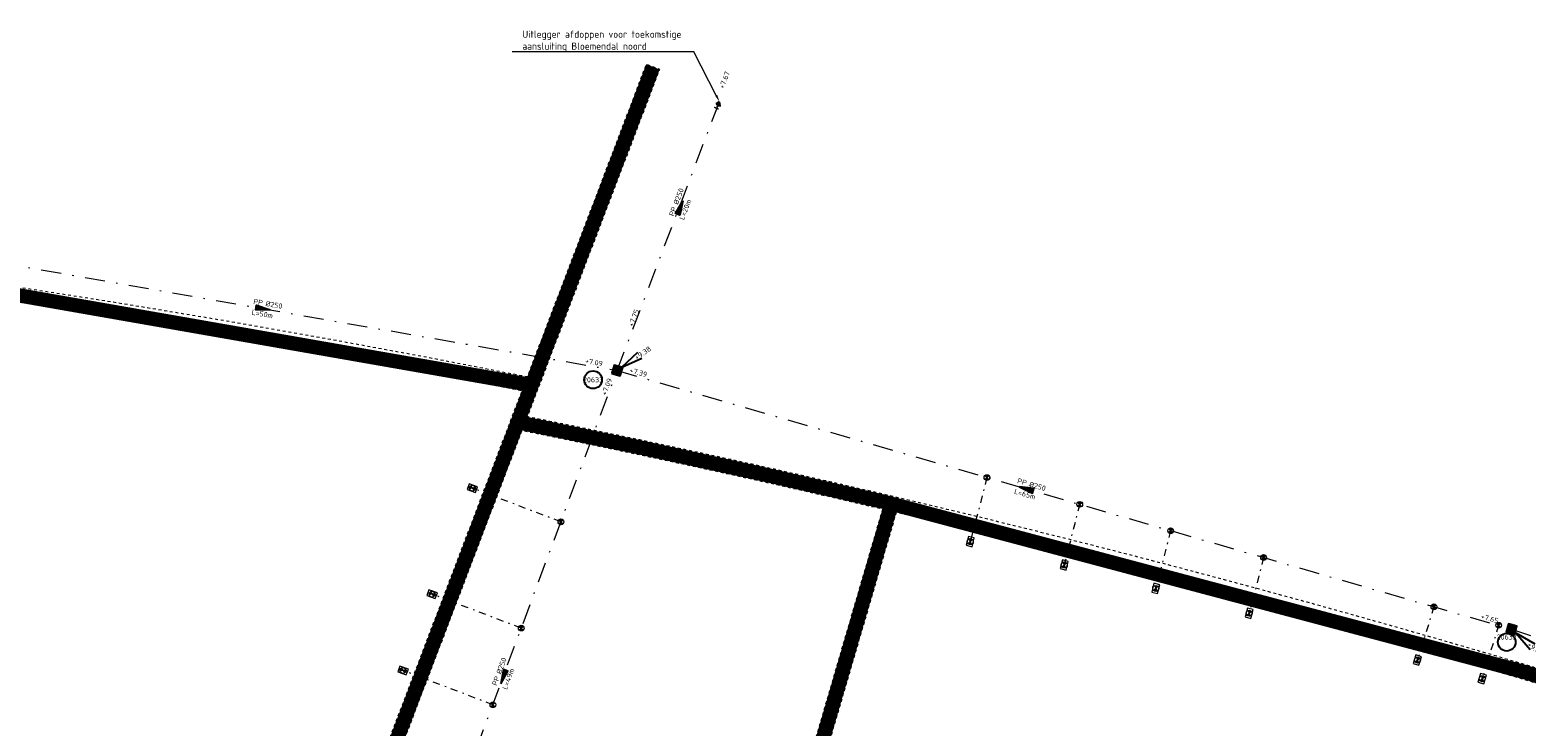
# Model space of a CAD drawing. Header units: metres. Extents: x 166295 to 169354, y 462100 to 463391.
# Tile 12 of 27: x 167526 to 167630, y 462876 to 462924. Entities that reach past the tile are written whole.
import ezdxf
from ezdxf import colors
from ezdxf.entities.mleader import LeaderData, LeaderLine
from ezdxf.enums import TextEntityAlignment as Align
from ezdxf.math import Vec2, Vec3

# ---------------------------------------------------------------- set-up
doc = ezdxf.new("R2010")
doc.units = ezdxf.units.M
doc.header["$LTSCALE"] = 0.2
for name, pattern in [('NLCS-HIDDEN', [4, 2, -2]), ('RI-VWA_HUISAANSLUITING', [6.1, 2.5, -1.8, 0, -1.8]), ('RI-VWA_PE', [15, 7, -4, 0, -4])]:
    doc.linetypes.add(name, pattern=pattern)
for name, color, linetype, lineweight in [('B-WE-KL-TRACE_WENSTRACE-G', 8, 'NLCS-HIDDEN', 18), ('B-WE-KL-TRACE_WENSTRACE-G2', 252, 'Continuous', 35), ('B-WE-RI-VWA_HUISAANSLUITING_PP_125-G', 252, 'RI-VWA_HUISAANSLUITING', 18), ('B-WE-RI-VWA_HULPSTUK-ONTSTOPPINGSSTUK_PP_125-S', 252, 'Continuous', 20), ('B-WE-RI-VWA_HULPSTUK_INLAAT-KNEVELINLAAT_250-125-G', 252, 'Continuous', 20), ('B-WE-RI-VWA_STROOMRICHTING-S', 252, 'Continuous', 25), ('B-WE-RI-VWA_TRANSPORTLEIDING_PE_250-G', 252, 'RI-VWA_PE', 18), ('B-WE-RI-VWA_TRANSPORTLEIDING_PE_250-G-block', 252, 'RI-VWA_PE', 35), ('N-WE-RI-VWA_PUTNUMMER-S', 32, 'Continuous', 25), ('N-WE-RI-VWA_RIOOLPUT_INSPECTIEPUT-S', 32, 'Continuous', 25), ('X-XX-AL-M', 7, 'Continuous', 18)]:
    doc.layers.add(name, color=color, linetype=linetype, lineweight=lineweight)
doc.styles.add('NLCS-ISO', font='NLCS-ISO.ttf')
doc.styles.add('NLCS-ISO-M200-T25', font='NLCS-ISO.ttf', dxfattribs={"height": 0.5})

# ---------------------------------------------------------------- blocks, each defined once
blk = doc.blocks.new('*U93')
at = {"ltscale": 0.1}
blk.add_hatch(color=256, dxfattribs=at).paths.add_polyline_path([(2.5, 0), (-2.5, -0.83), (-2.5, 0.83)])
at = {"ltscale": 0.1, "flags": 128}
blk.add_lwpolyline([(2.5, 0), (-2.5, -0.83), (-2.5, 0.83)], close=True, dxfattribs=at)
at = {"ltscale": 0.1, "style": 'NLCS-ISO'}
for tag, p in [('BOBL', (-38.64, 0)), ('MAT', (-0.5, 0.5))]:
    blk.add_attdef(tag, text='', height=1.8, dxfattribs=at).set_placement(p, align=Align.BOTTOM_RIGHT)
for tag, p in [('DIA', (0.5, 0.5)), ('BOBR', (44, 0))]:
    blk.add_attdef(tag, text='', height=1.8, dxfattribs=at).set_placement(p, align=Align.BOTTOM_LEFT)
at = {"ltscale": 0.1, "style": 'NLCS-ISO', "flags": 1}
blk.add_attdef('PUTNR-L', text='', height=1.8, dxfattribs=at).set_placement((-0.82, -5.89), align=Align.BOTTOM_RIGHT)
at = {"ltscale": 0.1, "style": 'NLCS-ISO'}
blk.add_attdef('JVA', text='', height=1.8, dxfattribs=at).set_placement((0, -1), align=Align.TOP_CENTER)
at = {"ltscale": 0.1, "style": 'NLCS-ISO', "flags": 1}
blk.add_attdef('PUTNR-L', text='', height=1.8, dxfattribs=at).set_placement((1.95, -5.77), align=Align.BOTTOM_LEFT)
blk = doc.blocks.new('*U94')
at = {"ltscale": 0.1}
blk.add_hatch(color=256, dxfattribs=at).paths.add_polyline_path([(-2.5, 0), (2.5, -0.83), (2.5, 0.83)])
at = {"ltscale": 0.1, "flags": 128}
blk.add_lwpolyline([(-2.5, 0), (2.5, -0.83), (2.5, 0.83)], close=True, dxfattribs=at)
at = {"ltscale": 0.1, "style": 'NLCS-ISO'}
for tag, p in [('BOBL', (-120.47, 0)), ('MAT', (-0.5, 0.5))]:
    blk.add_attdef(tag, text='', height=1.8, dxfattribs=at).set_placement(p, align=Align.BOTTOM_RIGHT)
for tag, p in [('DIA', (0.5, 0.5)), ('BOBR', (104.44, 0))]:
    blk.add_attdef(tag, text='', height=1.8, dxfattribs=at).set_placement(p, align=Align.BOTTOM_LEFT)
at = {"ltscale": 0.1, "style": 'NLCS-ISO', "flags": 1}
blk.add_attdef('PUTNR-L', text='', height=1.8, dxfattribs=at).set_placement((-0.82, -5.89), align=Align.BOTTOM_RIGHT)
at = {"ltscale": 0.1, "style": 'NLCS-ISO'}
blk.add_attdef('JVA', text='', height=1.8, dxfattribs=at).set_placement((0, -1), align=Align.TOP_CENTER)
at = {"ltscale": 0.1, "style": 'NLCS-ISO', "flags": 1}
blk.add_attdef('PUTNR-L', text='', height=1.8, dxfattribs=at).set_placement((1.95, -5.77), align=Align.BOTTOM_LEFT)
blk = doc.blocks.new('*U68')
at = {"ltscale": 0.1}
blk.add_hatch(color=256, dxfattribs=at).paths.add_polyline_path([(2.5, 0), (-2.5, -0.83), (-2.5, 0.83)])
at = {"ltscale": 0.1, "flags": 128}
blk.add_lwpolyline([(2.5, 0), (-2.5, -0.83), (-2.5, 0.83)], close=True, dxfattribs=at)
at = {"ltscale": 0.1, "style": 'NLCS-ISO'}
for tag, p in [('BOBL', (-112.85, 0)), ('MAT', (-0.5, 0.5))]:
    blk.add_attdef(tag, text='', height=1.8, dxfattribs=at).set_placement(p, align=Align.BOTTOM_RIGHT)
for tag, p in [('DIA', (0.5, 0.5)), ('BOBR', (113.84, 0))]:
    blk.add_attdef(tag, text='', height=1.8, dxfattribs=at).set_placement(p, align=Align.BOTTOM_LEFT)
at = {"ltscale": 0.1, "style": 'NLCS-ISO', "flags": 1}
blk.add_attdef('PUTNR-L', text='', height=1.8, dxfattribs=at).set_placement((-0.82, -5.89), align=Align.BOTTOM_RIGHT)
at = {"ltscale": 0.1, "style": 'NLCS-ISO'}
blk.add_attdef('JVA', text='', height=1.8, dxfattribs=at).set_placement((0, -1), align=Align.TOP_CENTER)
at = {"ltscale": 0.1, "style": 'NLCS-ISO', "flags": 1}
blk.add_attdef('PUTNR-L', text='', height=1.8, dxfattribs=at).set_placement((1.95, -5.77), align=Align.BOTTOM_LEFT)
blk = doc.blocks.new('SRI-HULP_INLAAT_125MM-SO')
h = blk.add_hatch(color=256)
h.dxf.hatch_style = 1
h.paths.add_polyline_path([(-0.71, 0.71, 0.198912), (-1, 0, 0.198912), (-0.71, -0.71), (0, 0)])
h = blk.add_hatch(color=256)
h.dxf.hatch_style = 1
h.paths.add_polyline_path([(1, 0, 0.198912), (0.71, 0.71), (0, 0), (0.71, -0.71, 0.198912)])
for p, q in [((-0.71, 0.71), (0.71, -0.71)), ((-0.71, -0.71), (0.71, 0.71))]:
    blk.add_line(p, q)
blk.add_circle((0, 0), 1)
blk = doc.blocks.new('SRI-HULP_ONTSTOP-SO')
at = {"ltscale": 0.1}
for points in [[(-0.87, 0.58, 0.148069), (-1.05, 0, 0.148069), (-0.87, -0.58), (0, 0)], [(0, 0), (0.87, -0.58, 0.148069), (1.05, 0, 0.148069), (0.87, 0.58)]]:
    blk.add_hatch(color=256, dxfattribs=at).paths.add_polyline_path(points)
for p, q in [((0.87, 0.58), (-0.87, -0.58)), ((-0.87, 0.58), (0.87, -0.58))]:
    blk.add_line(p, q, dxfattribs=at)
at = {"flags": 128}
blk.add_lwpolyline([(-1.58, -1.05), (1.57, -1.05), (1.57, 1.05), (-1.58, 1.05)], close=True, dxfattribs=at)
at = {"ltscale": 0.1}
blk.add_circle((0, 0), 1.05, dxfattribs=at)
blk = doc.blocks.new('*U23')
at = {"ltscale": 0.1}
blk.add_hatch(color=256, dxfattribs=at).paths.add_polyline_path([(-2.5, 0), (2.5, -0.83), (2.5, 0.83)])
at = {"ltscale": 0.1, "flags": 128}
blk.add_lwpolyline([(-2.5, 0), (2.5, -0.83), (2.5, 0.83)], close=True, dxfattribs=at)
at = {"ltscale": 0.1, "style": 'NLCS-ISO'}
for tag, p in [('BOBL', (-138.28, 0)), ('MAT', (-0.5, 0.5))]:
    blk.add_attdef(tag, text='', height=1.8, dxfattribs=at).set_placement(p, align=Align.BOTTOM_RIGHT)
for tag, p in [('DIA', (0.5, 0.5)), ('BOBR', (164.8, 0))]:
    blk.add_attdef(tag, text='', height=1.8, dxfattribs=at).set_placement(p, align=Align.BOTTOM_LEFT)
at = {"ltscale": 0.1, "style": 'NLCS-ISO', "flags": 1}
blk.add_attdef('PUTNR-L', text='', height=1.8, dxfattribs=at).set_placement((-0.82, -5.89), align=Align.BOTTOM_RIGHT)
at = {"ltscale": 0.1, "style": 'NLCS-ISO'}
blk.add_attdef('JVA', text='', height=1.8, dxfattribs=at).set_placement((0, -1), align=Align.TOP_CENTER)
at = {"ltscale": 0.1, "style": 'NLCS-ISO', "flags": 1}
blk.add_attdef('PUTNR-L', text='', height=1.8, dxfattribs=at).set_placement((1.95, -5.77), align=Align.BOTTOM_LEFT)
blk = doc.blocks.new('*U117')
for q in [(7.16, 6.37), (8.56, 4.3)]:
    blk.add_line((1.65, 1.12), q)
blk.add_circle((-8.42, -3.22), 3.09)
at = {"ltscale": 0.1, "style": 'NLCS-ISO'}
blk.add_attdef('PUTHGT', text='', height=1.8, rotation=34.1937, dxfattribs=at).set_placement((6.31, 4.32), align=Align.MIDDLE_LEFT)
blk.add_attdef('PUTNR', text='', height=1.8, dxfattribs=at).set_placement((-8.42, -3.22), align=Align.MIDDLE_CENTER)
blk = doc.blocks.new('*U121')
for q in [(6.49, -7.05), (8.09, -5.13)]:
    blk.add_line((1.54, -1.28), q)
blk.add_circle((-1.69, -4.5), 3.09)
at = {"ltscale": 0.1, "style": 'NLCS-ISO'}
blk.add_attdef('PUTNR', text='', height=1.8, dxfattribs=at).set_placement((-1.69, -2.7), align=Align.MIDDLE_CENTER)
blk.add_attdef('PUTHGT', text='', height=1.8, rotation=320.1402, dxfattribs=at).set_placement((5.85, -4.92), align=Align.MIDDLE_LEFT)
blk = doc.blocks.new('sl-einddop')
at = {"layer": 'B-WE-RI-VWA_TRANSPORTLEIDING_PE_250-G-block', "ltscale": 0.2}
h = blk.add_hatch(color=256, dxfattribs=at)
h.dxf.hatch_style = 1
h.paths.add_polyline_path([(0, 0), (-0.17, -0.3), (0.17, -0.3)])
at = {"layer": 'B-WE-RI-VWA_TRANSPORTLEIDING_PE_250-G-block', "ltscale": 0.2, "flags": 128}
blk.add_lwpolyline([(0, 0), (-0.17, -0.3), (0.17, -0.3)], close=True, dxfattribs=at)
at = {"layer": 'B-WE-RI-VWA_TRANSPORTLEIDING_PE_250-G-block', "ltscale": 0.2, "const_width": 0.1, "flags": 128}
blk.add_lwpolyline([(-0.17, -0.5), (0.17, -0.5)], dxfattribs=at)
blk = doc.blocks.new('Inspectieputdeksel 610x610')
h = blk.add_hatch()
h.set_pattern_fill('ANGLE', color=253, scale=0.2)
h.set_pattern_definition([(0, (0, 0), (0, 0.055), [0.04, -0.015]), (90, (0, 0), (-0.055, 3e-18), [0.04, -0.015])])
h.paths.add_polyline_path([(-0.305, -0.305), (0.305, -0.305), (0.305, 0.305), (-0.305, 0.305)])
blk.add_lwpolyline([(-0.305, -0.305), (0.305, -0.305), (0.305, 0.305), (-0.305, 0.305)], close=True)
blk.add_circle((0, 0), 0.26)

msp = doc.modelspace()

# ---------------------------------------------------------------- linework, layer by layer
at = {"layer": 'B-WE-KL-TRACE_WENSTRACE-G', "ltscale": 0.5, "flags": 128}
for points in [[(167410.67, 462818.36), (167410.83, 462817.37), (167412.85, 462817.71), (167420.87, 462815.01), (167422.32, 462814.52, 0.094446), (167433.04, 462813.04, -0.001561), (167438.21, 462813.29, -0.03151), (167534.77, 462811.69, -0.02225), (167602.47, 462803.24, 0.041212), (167606.44, 462802.9, 0.041013), (167610.39, 462803.21), (167613.72, 462803.76), (167607.64, 462769.52, 0.036978), (167499.77, 462781.36, 0.023972), (167490.87, 462781.25, 0.012762), (167481.32, 462780.42, -0.001383), (167480.15, 462780.29, -0.01501), (167467.45, 462779.33, -0.007234), (167461.32, 462779.13, 0.007722), (167438.7, 462778.4, 0.003041), (167429.8, 462777.92), (167423.81, 462773.58, 0.077674), (167422.27, 462772.06), (167419.95, 462771.66), (167420.12, 462770.68), (167422.86, 462771.14, -0.094113), (167424.39, 462772.77), (167430.15, 462776.94, -0.002942), (167438.75, 462777.4, -0.007722), (167461.34, 462778.13, 0.007234), (167467.5, 462778.33, 0.01501), (167480.26, 462779.3, 0.001383), (167481.43, 462779.43, -0.012762), (167490.93, 462780.25, -0.023972), (167499.73, 462780.36, -0.032941), (167595.8, 462770.6), (167586.84, 462720.17, 0.055062), (167487.37, 462726.27), (167472.5, 462725.54), (167455.83, 462724.73), (167455.88, 462723.73), (167472.96, 462724.56), (167487.42, 462725.27, -0.055063), (167586.67, 462719.18), (167583.24, 462699.31, 0.034206), (167518.42, 462704.67), (167518.32, 462704.58, 0.016207), (167490.34, 462704.24), (167475.1, 462703.5), (167474.79, 462676.99), (167469.79, 462677.05), (167469.77, 462676.05), (167474.77, 462675.99), (167513.52, 462675.52), (167512.44, 462643.91), (167472.89, 462644.39), (167472.88, 462643.39), (167515.61, 462642.88, -0.027959), (167510.71, 462604.79), (167507.12, 462604.85), (167506.58, 462571.76), (167454.49, 462572.61), (167455.13, 462611.9), (167454.13, 462611.92), (167453.47, 462571.62), (167507.56, 462570.74), (167508.1, 462603.84), (167511.54, 462603.78, 0.028616), (167516.61, 462642.86), (167527.47, 462642.73, -0.012848), (167525.72, 462624.55, -0.015493), (167522.38, 462602.79), (167521.84, 462599.85), (167517.04, 462573.97), (167535.4, 462568.69, 0.006774), (167548.33, 462565.16, 0.027332), (167601.3, 462554.51), (167584.57, 462534.14), (167585.34, 462533.5), (167602.46, 462554.34), (167683.75, 462543.01), (167721.66, 462537.73), (167728.8, 462551.11), (167748.51, 462548.36), (167748.65, 462549.35), (167729.3, 462552.05), (167736.99, 462566.47), (167738.69, 462590.21), (167739.89, 462606.99), (167749.77, 462606.28), (167757.93, 462605.7), (167760.86, 462611.19), (167770.61, 462629.46), (167789.58, 462625.28), (167789.8, 462626.25), (167771.1, 462630.38), (167774.92, 462637.54), (167785.93, 462658.18), (167786.92, 462660.04, 0.005182), (167805.96, 462655.97), (167806.16, 462656.95, -0.005108), (167787.41, 462660.95), (167819.59, 462721.26, 0.223087), (167821.93, 462724.98, 0.003248), (167821.97, 462725.33, 0.133429), (167819.79, 462739.15), (167806.86, 462767.99, 0.061342), (167794.62, 462788.21), (167807.88, 462804.34, -0.179074), (167839.37, 462822.74), (168165.74, 462880.17), (168165.57, 462881.16), (167839.2, 462823.72, 0.179074), (167807.11, 462804.98), (167793.99, 462789.01, 0.053653), (167779.37, 462803.65, 0.093577), (167747.76, 462820.61, 0.005505), (167745.72, 462821.23), (167725.98, 462826.99), (167715.46, 462830.08, 0.023713), (167718.2, 462848.32, 0.032883), (167719.11, 462873.87), (167718.11, 462873.84, -0.032477), (167717.24, 462848.73, 0.043605), (167585.82, 462891.95, 0.008076), (167560.74, 462897.41), (167560.94, 462897.93), (167569.98, 462921.66), (167569.04, 462922.01), (167560.73, 462900.19, 0.036184), (167447.14, 462914.42), (167447.09, 462913.42, -0.036131), (167560.37, 462899.24), (167560, 462898.29), (167548.45, 462867.97, 0.000969), (167548.1, 462867.04, 0.013834), (167543.5, 462853.56), (167531.39, 462858.14, 0.065497), (167506.17, 462864.06), (167478.33, 462866.84), (167477.28, 462868.12), (167450.39, 462870.81), (167450.29, 462869.82), (167476.76, 462867.17), (167477.82, 462865.89), (167506.07, 462863.06, -0.065497), (167531.04, 462857.2), (167543.21, 462852.61, 0.004913), (167541.77, 462847.76, 0.0091), (167539.38, 462838.74, 0.025841), (167534.39, 462812.72, 0.028285), (167447.59, 462814.67), (167447.45, 462827.66), (167445.15, 462827.64), (167445.16, 462826.64), (167446.46, 462826.65), (167446.59, 462814.64, 0.002745), (167438.17, 462814.29, 0.001561), (167432.99, 462814.04, -0.094446), (167422.64, 462815.47), (167421.19, 462815.95), (167412.93, 462818.74)], [(167570.55, 462836.05), (167579.11, 462865.38), (167586.51, 462890.76, -0.043404), (167717.13, 462847.69, -0.028394), (167713.58, 462826.01, -0.021362), (167709.31, 462810.04, -0.005083), (167708.09, 462806.3), (167676.64, 462815.47), (167644.18, 462824.94), (167606.37, 462830.63), (167574.22, 462835.46, -0.004614)]]:
    msp.add_lwpolyline(points, format="xyb", close=True, dxfattribs=at)
msp.add_lwpolyline([(167698.53, 462782.94), (167625.93, 462804.12, 0.112688), (167614.02, 462804.83), (167610.23, 462804.2, -0.040988), (167606.45, 462803.9, -0.041212), (167602.64, 462804.23, 0.022075), (167535.39, 462812.64, -0.025784), (167540.35, 462838.5, -0.0091), (167542.73, 462847.48, -0.019722), (167549.04, 462866.69, -0.000967), (167549.38, 462867.62), (167560.37, 462896.46, -0.008112), (167585.54, 462890.98), (167578.15, 462865.66), (167569.28, 462835.25, 0.006003), (167574.07, 462834.47), (167606.22, 462829.64), (167643.96, 462823.96), (167676.36, 462814.51), (167707.77, 462805.35, -0.026622), (167700.07, 462786.24), (167698.53, 462782.94)], format="xyb", dxfattribs=at)
at = {"layer": 'B-WE-KL-TRACE_WENSTRACE-G2', "const_width": 1, "flags": 128}
for points in [[(167717.66, 462848.01, 0.04382), (167585.7, 462891.46, 0.008262), (167560.06, 462897.03), (167560.47, 462898.11), (167569.33, 462921.37), (167568.86, 462921.55)], [(167447.12, 462913.92, -0.036318), (167561.04, 462899.62), (167560.47, 462898.11), (167548.92, 462867.79, 0.000968), (167548.57, 462866.86, 0.014351), (167543.82, 462852.91, 0.005369), (167542.25, 462847.62, 0.0091), (167539.86, 462838.62, 0.026302), (167534.82, 462812.19, 0.028606), (167447.1, 462814.15, 0.002904), (167438.19, 462813.79, 0.001562), (167433.02, 462813.54, -0.094446), (167422.48, 462814.99), (167421.03, 462815.48), (167412.89, 462818.23), (167410.75, 462817.87)], [(167717.66, 462848.01, 0.04382), (167585.7, 462891.46, 0.008262), (167560.06, 462897.03), (167548.92, 462867.79, 0.000968), (167548.57, 462866.86, 0.014351), (167543.82, 462852.91, 0.005369), (167542.25, 462847.62, 0.0091), (167539.86, 462838.62, 0.026302), (167534.82, 462812.19, -0.022248), (167602.56, 462803.74, 0.041212), (167606.44, 462803.4, 0.041001), (167610.31, 462803.7), (167614.34, 462804.37), (167608.04, 462768.94, 0.004032)]]:
    msp.add_lwpolyline(points, format="xyb", dxfattribs=at)
for points in [[(167569.51, 462921.83), (167561.19, 462900.01)], [(167570.07, 462836.19), (167578.63, 462865.52), (167586.03, 462890.9)]]:
    msp.add_lwpolyline(points, dxfattribs=at)
msp.add_lwpolyline([(167698.8, 462782.34), (167625.79, 462803.64, 0.112688), (167614.1, 462804.33), (167610.31, 462803.7, -0.041001), (167606.44, 462803.4, -0.041212), (167602.56, 462803.74, 0.022248), (167534.82, 462812.19, -0.026302), (167539.86, 462838.62, -0.0091), (167542.25, 462847.62, -0.019722), (167548.57, 462866.86, -0.000968), (167548.92, 462867.79), (167560.06, 462897.03, -0.008411), (167586.16, 462891.35), (167578.63, 462865.52), (167569.91, 462835.65, 0.005311), (167574.14, 462834.97), (167606.3, 462830.13), (167644.07, 462824.45), (167676.5, 462814.99), (167708.41, 462805.68, -0.027297), (167700.52, 462786.03)], format="xyb", close=True, dxfattribs=at)
at = {"layer": 'B-WE-RI-VWA_HUISAANSLUITING_PP_125-G'}
for points in [[(167592.82, 462893.17), (167591.66, 462888.7)], [(167563.08, 462890.08), (167556.9, 462892.43)], [(167599.3, 462891.3), (167598.22, 462887.07)], [(167605.65, 462889.46), (167604.61, 462885.43)], [(167612.14, 462887.59), (167611.13, 462883.7)], [(167560.31, 462882.66), (167554.09, 462885.03)], [(167624.03, 462884.15), (167622.88, 462880.43)], [(167628.55, 462882.86), (167627.4, 462879.13)], [(167558.33, 462877.31), (167552.06, 462879.7)]]:
    msp.add_lwpolyline(points, dxfattribs=at)
at = {"layer": 'B-WE-RI-VWA_TRANSPORTLEIDING_PE_250-G', "flags": 128}
for points in [[(167567.01, 462900.64), (167574.15, 462919.4)], [(167517.64, 462909.27), (167567.01, 462900.64)], [(167567.01, 462900.64), (167629.45, 462882.58)], [(167629.45, 462882.58), (167686.37, 462863.59)]]:
    msp.add_lwpolyline(points, dxfattribs=at)
at = {"layer": 'B-WE-RI-VWA_TRANSPORTLEIDING_PE_250-G'}
msp.add_lwpolyline([(167546.39, 462842.98), (167549.63, 462853.94), (167567.01, 462900.64)], dxfattribs=at)

# ---------------------------------------------------------------- block references
at = {"zscale": 20, "rotation": 335.2928799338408}
msp.add_blockref('sl-einddop', (167574.15, 462919.4), dxfattribs=at)
at = {"layer": 'B-WE-RI-VWA_HULPSTUK-ONTSTOPPINGSSTUK_PP_125-S', "xscale": 0.2, "yscale": 0.2, "zscale": 0.2}
for p, rotation in [((167556.9, 462892.43), 339.1412321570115), ((167591.66, 462888.7), 75.54345196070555), ((167598.22, 462887.07), 75.54345196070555), ((167604.61, 462885.43), 75.54345196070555), ((167554.09, 462885.03), 339.1412321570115), ((167611.13, 462883.7), 75.54345196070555), ((167622.88, 462880.43), 72.84701594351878), ((167552.06, 462879.7), 339.1412321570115), ((167627.4, 462879.13), 72.84701594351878)]:
    msp.add_blockref('SRI-HULP_ONTSTOP-SO', p, dxfattribs=dict(at, rotation=rotation))
at = {"layer": 'B-WE-RI-VWA_HULPSTUK_INLAAT-KNEVELINLAAT_250-125-G', "xscale": 0.1999999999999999, "yscale": 0.1999999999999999, "zscale": 0.1999999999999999, "rotation": 87.33560496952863}
for p in [(167592.82, 462893.17), (167599.3, 462891.3), (167563.08, 462890.08), (167605.65, 462889.46), (167612.14, 462887.59), (167624.03, 462884.15), (167560.31, 462882.66), (167628.55, 462882.86), (167558.33, 462877.31)]:
    msp.add_blockref('SRI-HULP_INLAAT_125MM-SO', p, dxfattribs=at)
at = {"layer": 'B-WE-RI-VWA_STROOMRICHTING-S'}
for name, p, xscale, yscale, zscale, rotation, values in [('*U93', (167571.41, 462912.01), 0.2000000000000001, 0.2000000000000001, 0.2000000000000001, 69.14123215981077, {'MAT': 'PP', 'DIA': '%%c250', 'JVA': 'L=20m', 'BOBL': '+7.75', 'BOBR': '+7.67'}), ('*U68', (167542.3, 462904.96), 0.2, 0.2, 0.2, 350.0870789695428, {'MAT': 'PP', 'DIA': '%%c250', 'JVA': 'L=50m', 'BOBL': '+7.29', 'BOBR': '+7.09'}), ('*U23', (167595.58, 462892.38), 0.2, 0.2, 0.2, 343.8720143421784, {'MAT': 'PP', 'DIA': '%%c250', 'JVA': 'L=65m', 'BOBL': '+7.39', 'BOBR': '+7.65'}), ('*U94', (167559.05, 462879.25), 0.2, 0.2, 0.2, 69.58521881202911, {'MAT': 'PP', 'DIA': '%%c250', 'JVA': 'L=49m', 'BOBL': '+6.99', 'BOBR': '+7.09'})]:
    msp.add_blockref(name, p, dxfattribs=dict(at, xscale=xscale, yscale=yscale, zscale=zscale, rotation=rotation)).add_auto_attribs(values)
at = {"layer": 'N-WE-RI-VWA_PUTNUMMER-S', "xscale": 0.2, "yscale": 0.2, "zscale": 0.2}
for name, p, values in [('*U117', (167567.01, 462900.64), {'PUTNR': '20633', 'PUTHGT': '+9.38'}), ('*U121', (167629.45, 462882.58), {'PUTNR': '20632', 'PUTHGT': '+9.44'})]:
    msp.add_blockref(name, p, dxfattribs=at).add_auto_attribs(values)
at = {"layer": 'N-WE-RI-VWA_RIOOLPUT_INSPECTIEPUT-S'}
for p, rotation in [((167567.01, 462900.64), 342.7189023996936), ((167629.45, 462882.58), 343.8720143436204)]:
    msp.add_blockref('Inspectieputdeksel 610x610', p, dxfattribs=dict(at, rotation=rotation))

# ---------------------------------------------------------------- leaders
at = {"layer": 'X-XX-AL-M'}
ml = msp.add_multileader_mtext('Standard', dxfattribs=at)
ml.set_content('Uitlegger afdoppen voor toekomstige\\Paansluiting Bloemendal noord', color=256, style='NLCS-ISO-M200-T25')
ml.set_leader_properties(color=256, linetype='ByLayer', lineweight=-1)
ml.build(insert=Vec2(0, 0))
ml.multileader.update_dxf_attribs({"text_left_attachment_type": 5, "text_right_attachment_type": 5, "dogleg_length": 0.5, "arrow_head_size": 0.5})
ctx = ml.context
ctx.base_point, ctx.char_height, ctx.arrow_head_size, ctx.landing_gap_size, ctx.plane_origin = Vec3(167560.21, 462922.88), 0.5, 0.5, 0.18, Vec3(167573.22, 462917.47)
ctx.left_attachment, ctx.right_attachment = 5, 5
notes = []
notes.append((ctx, [(1, (1, 1, 0), (167572.37, 462922.88), (-1, 0), 0.5, [(0, [(167574.15, 462919.4)], 0, [])])]))
ctx.mtext.insert, ctx.mtext.flow_direction = Vec3(167560.39, 462924.36), 5
for ctx, leaders in notes:
    for number, flags, end, landing, length, lines in leaders:
        leader = LeaderData()
        leader.index, (leader.has_last_leader_line, leader.has_dogleg_vector, leader.attachment_direction) = number, flags
        leader.last_leader_point, leader.dogleg_vector, leader.dogleg_length = Vec3(end), Vec3(landing), length
        for number, points, colour, breaks in lines:
            line = LeaderLine()
            line.index, line.vertices, line.color, line.breaks = number, Vec3.list(points), colors.encode_raw_color(colour), breaks
            leader.lines.append(line)
        ctx.leaders.append(leader)

doc.saveas('drawing.dxf')
